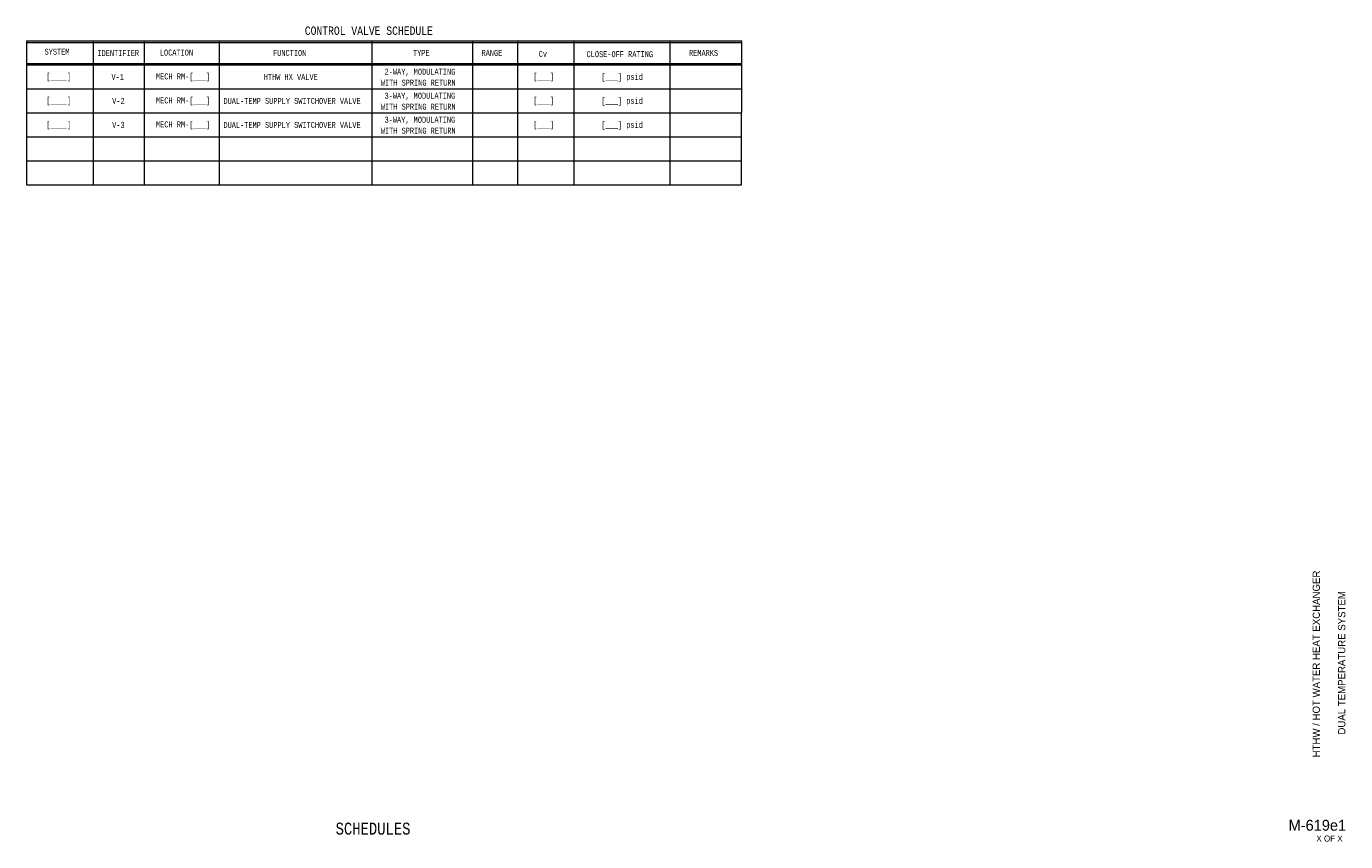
# Model space of a CAD drawing. Header units: inches. Extents: x 10.2 to 32.2, y 0.5 to 14.
import ezdxf
from ezdxf.enums import TextEntityAlignment as Align

# ---------------------------------------------------------------- set-up
doc = ezdxf.new("R2010")
doc.units = ezdxf.units.IN
doc.header["$MEASUREMENT"] = 0
for name, color, linetype, lineweight in [('G-ANNO-DATA', 7, 'Continuous', 0), ('M-ANNO-TEXT', 2, 'Continuous', 30), ('M-DIAG-GRPH', 6, 'Continuous', 13)]:
    doc.layers.add(name, color=color, linetype=linetype, lineweight=lineweight)
doc.styles.add('CONTROLTXT', font='monotxt.shx', dxfattribs={"width": 0.8, "height": 0.125})
doc.styles.add('Style-LOW_RES_FILLED', font='LOW_RES_FILLED.shx')

msp = doc.modelspace()

# ---------------------------------------------------------------- linework, layer by layer
at = {"layer": 'M-DIAG-GRPH'}
for p, q in [((10.19, 13.795), (10.19, 11.394)), ((10.19, 13.77), (11.323, 13.77)), ((11.292, 13.795), (22.102, 13.795)), ((11.301, 13.795), (11.301, 11.394)), ((11.304, 13.77), (22.102, 13.77)), ((12.15, 13.795), (12.15, 11.394)), ((13.399, 13.795), (13.399, 11.394)), ((15.945, 13.795), (15.945, 11.394)), ((17.619, 13.795), (17.619, 11.394)), ((18.368, 13.795), (18.368, 11.394)), ((19.308, 13.795), (19.308, 11.394)), ((20.908, 13.795), (20.908, 11.394)), ((22.097, 11.394), (22.102, 13.795)), ((10.19, 13.42), (22.101, 13.42)), ((10.19, 13.395), (22.101, 13.395)), ((10.19, 12.994), (22.1, 12.994)), ((10.19, 12.594), (22.099, 12.594)), ((10.19, 12.194), (22.099, 12.194)), ((10.19, 11.794), (22.099, 11.794)), ((10.19, 11.394), (22.099, 11.394))]:
    msp.add_line(p, q, dxfattribs=at)
at = {"layer": 'M-DIAG-GRPH', "flags": 128}
msp.add_lwpolyline([(10.19, 13.795), (11.311, 13.795)], dxfattribs=at)

# ---------------------------------------------------------------- texts
at = {"layer": 'G-ANNO-DATA', "color": 7, "linetype": 'Continuous', "lineweight": 0, "style": 'Style-LOW_RES_FILLED'}
for s, p in [('HTHW / HOT WATER HEAT EXCHANGER', (31.67, 3.413)), ('DUAL TEMPERATURE SYSTEM', (32.093, 3.432))]:
    msp.add_text(s, height=0.12, rotation=90, dxfattribs=at).set_placement(p, align=Align.MIDDLE_CENTER)
msp.add_text('M-619e1', height=0.1815, dxfattribs=at).set_placement((31.688, 0.726), align=Align.MIDDLE_CENTER)
msp.add_text('X OF X', height=0.1, dxfattribs=at).set_placement((31.671, 0.555), align=Align.TOP_LEFT)
at = {"layer": 'M-ANNO-TEXT', "style": 'CONTROLTXT', "width": 0.8}
msp.add_text('CONTROL VALVE SCHEDULE', height=0.14, dxfattribs=at).set_placement((15.893, 13.895), align=Align.CENTER)
for s, p in [('SYSTEM', (10.701, 13.614)), ('IDENTIFIER', (11.72, 13.593)), ('FUNCTION', (14.575, 13.595)), ('TYPE', (16.766, 13.595)), ('RANGE', (17.943, 13.595)), ('Cv', (18.791, 13.579)), ('CLOSE-OFF RATING', (20.072, 13.574)), ('REMARKS', (21.467, 13.595)), ('[____]', (10.729, 13.203)), ('V-1', (11.711, 13.195)), ('MECH RM-[___]', (12.799, 13.203)), ('HTHW HX VALVE', (14.593, 13.195)), ('2-WAY, MODULATING', (16.744, 13.281)), ('[___]', (18.804, 13.203)), ('[___] psid', (20.11, 13.196)), ('WITH SPRING RETURN', (16.715, 13.098)), ('[____]', (10.729, 12.803)), ('V-2', (11.723, 12.795)), ('MECH RM-[___]', (12.799, 12.803)), ('DUAL-TEMP SUPPLY SWITCHOVER VALVE', (14.614, 12.795)), ('WITH SPRING RETURN', (16.715, 12.698)), ('3-WAY, MODULATING', (16.743, 12.881)), ('[___]', (18.804, 12.803)), ('[___] psid', (20.11, 12.796)), ('3-WAY, MODULATING', (16.743, 12.481)), ('[____]', (10.729, 12.403)), ('V-3', (11.722, 12.395)), ('MECH RM-[___]', (12.799, 12.403)), ('DUAL-TEMP SUPPLY SWITCHOVER VALVE', (14.614, 12.395)), ('WITH SPRING RETURN', (16.715, 12.298)), ('[___]', (18.804, 12.403)), ('[___] psid', (20.11, 12.396))]:
    msp.add_text(s, height=0.1, dxfattribs=at).set_placement(p, align=Align.MIDDLE_CENTER)
at = {"layer": 'M-ANNO-TEXT', "linetype": 'Continuous', "style": 'CONTROLTXT', "width": 0.8}
msp.add_text('SCHEDULES', height=0.2, dxfattribs=at).set_placement((15.963, 0.57), align=Align.CENTER)
at = {"layer": 'M-ANNO-TEXT', "insert": (12.689, 13.6), "char_height": 0.1, "width": 0.8, "attachment_point": 5, "style": 'CONTROLTXT'}
msp.add_mtext('\\H1.000000x;\\W0.800000;LOCATION', dxfattribs=at)

doc.saveas('drawing.dxf')
